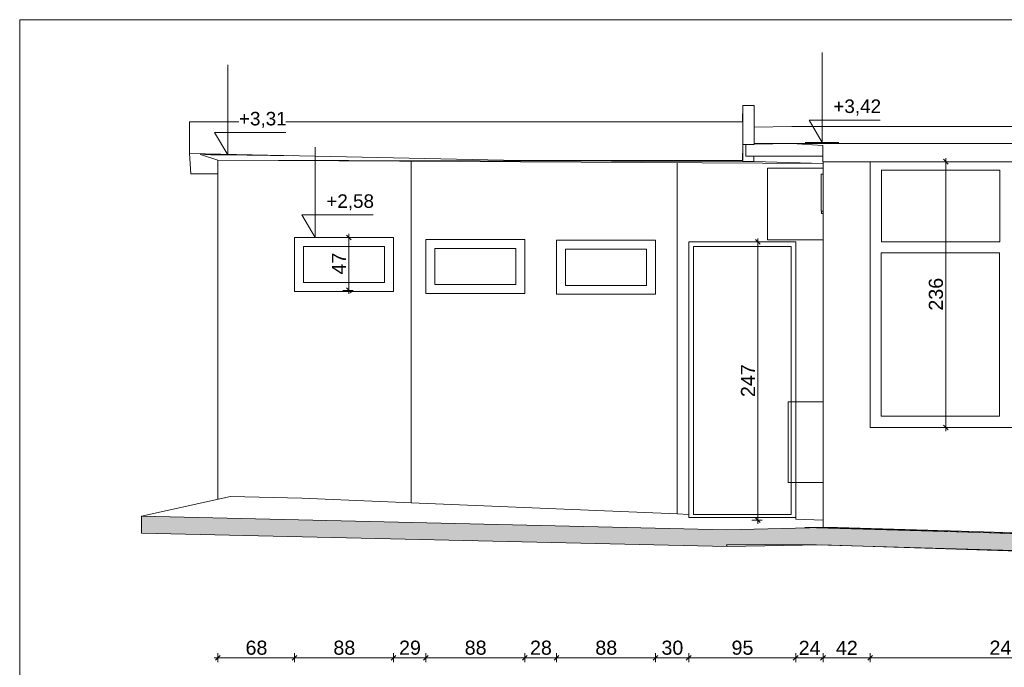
# Model space of a CAD drawing. Header units: millimetres. Extents: x -68772 to 137055, y -73300 to 19650.
# Tile 203 of 212: x 59571 to 68317, y 12501 to 18250. Entities that reach past the tile are written whole.
import ezdxf

# ---------------------------------------------------------------- set-up
doc = ezdxf.new("R2010")
doc.units = ezdxf.units.MM
doc.header["$MEASUREMENT"] = 0
doc.set_wipeout_variables(frame=1)
doc.linetypes.add('Wipeout_Contour', pattern=[1000, 0, -1000])
doc.layers.add('Dimensions', color=7, linetype='Continuous')
doc.layers.add('Nowe_Sections', color=7, linetype='Continuous')
for name, color, linetype, lineweight in [('Dimensions_Nr_pióra__7', 7, 'Continuous', 5), ('Ducts_Nr_pióra__5', 7, 'Continuous', 18), ('Floors_Nr_pióra__7', 7, 'Continuous', 5), ('Interior Edges_Nr_pióra__7', 7, 'Continuous', 5), ('Nowe_0_Nr_pióra__1', 7, 'Continuous', 18), ('Nowe_0_Nr_pióra__7', 7, 'Continuous', 5), ('Nowe_Sections_Nr_pióra__7', 7, 'Continuous', 5), ('Nowe_Walls_Nr_pióra__7', 7, 'Continuous', 5), ('Spot Elevations_Nr_pióra__7', 7, 'Continuous', 5), ('Walls_Nr_pióra__7', 7, 'Continuous', 5)]:
    doc.layers.add(name, color=color, linetype=linetype, lineweight=lineweight)
doc.styles.add('GENERATED_STYLE_1', font='arial.ttf')
doc.styles.add('GENERATED_STYLE_3', font='arial.ttf')
doc.dimstyles.new('GENERATED_STYLE__5', dxfattribs={"dimtxt": 125, "dimasz": 40.305087, "dimexe": 0.18, "dimexo": 0.164042, "dimgap": 0.09, "dimtad": 1, "dimdec": 0, "dimlfac": 0.1, "dimzin": 0, "dimdsep": 46, "dimtxsty": 'GENERATED_STYLE_1', "dimblk": 'ARROWHEAD_6', "dimblk1": 'ARROWHEAD_6', "dimblk2": 'ARROWHEAD_6', "dimcen": 0.09, "dimclrd": 7, "dimclre": 7, "dimclrt": 7, "dimadec": 1, "dimazin": 0, "dimtfac": 1, "dimtdec": 4, "dimtmove": 0, "dimatfit": 3, "dimfxl": 0, "dimtolj": 1, "dimtzin": 0, "dimarcsym": 0})
doc.dimstyles.new('GENERATED_STYLE__7', dxfattribs={"dimtxt": 125, "dimasz": 40.305087, "dimexe": 0.18, "dimexo": 0.164042, "dimgap": 0.09, "dimtad": 1, "dimtih": 1, "dimtoh": 1, "dimdec": 0, "dimlfac": 0.1, "dimzin": 0, "dimdsep": 46, "dimtxsty": 'GENERATED_STYLE_1', "dimblk": 'ARROWHEAD_6', "dimblk1": 'ARROWHEAD_6', "dimblk2": 'ARROWHEAD_6', "dimcen": 0.09, "dimse1": 1, "dimse2": 1, "dimclrd": 7, "dimclre": 7, "dimclrt": 7, "dimadec": 1, "dimazin": 0, "dimtfac": 1, "dimtdec": 4, "dimtmove": 0, "dimatfit": 3, "dimfxl": 0, "dimtolj": 1, "dimtzin": 0, "dimarcsym": 0})

# ---------------------------------------------------------------- blocks, each defined once
blk = doc.blocks.new('*D742')
at = {"layer": 'Dimensions_Nr_pióra__7', "color": 7, "linetype": 'Continuous', "lineweight": 5}
for p, q in [((61352.4, 12607.2), (61310, 12564.8)), ((61331.2, 12546.2), (61331.2, 12625.8)), ((62033.3, 12607.2), (61990.9, 12564.8)), ((62012.1, 12546.2), (62012.1, 12625.8)), ((61299.4, 12586), (61331.2, 12586)), ((61331.2, 12586), (62012.1, 12586))]:
    blk.add_line(p, q, dxfattribs=at)
at = {"color": 254, "linetype": 'Wipeout_Contour', "lineweight": 0, "ltscale": 251841.711502}
blk.add_wipeout([(61576.8, 12611), (61766.5, 12611), (61766.5, 12736), (61576.8, 12736)], dxfattribs=at).dxf.layer = 'Dimensions'
at = {"layer": 'Dimensions_Nr_pióra__7', "color": 7, "lineweight": 5, "insert": (61576.8, 12611), "char_height": 125, "attachment_point": 7, "style": 'GENERATED_STYLE_1'}
blk.add_mtext('\\A1;68', dxfattribs=at)
blk = doc.blocks.new('ARROWHEAD_6')
at = {"color": 0, "linetype": 'Continuous', "lineweight": 0}
for p, q in [((0, 0), (-1, 0)), ((-0.5, -0.5), (0.5, 0.5))]:
    blk.add_line(p, q, dxfattribs=at)
blk = doc.blocks.new('*D743')
at = {"layer": 'Dimensions_Nr_pióra__7', "color": 7, "linetype": 'Continuous', "lineweight": 5}
for p, q in [((62033.3, 12607.2), (61990.9, 12564.8)), ((62012.1, 12546.2), (62012.1, 12625.8)), ((62913.3, 12607.2), (62870.9, 12564.8)), ((62892.1, 12546.2), (62892.1, 12625.8)), ((62012.1, 12586), (62892.1, 12586))]:
    blk.add_line(p, q, dxfattribs=at)
at = {"color": 254, "linetype": 'Wipeout_Contour', "lineweight": 0, "ltscale": 254900.412883}
blk.add_wipeout([(62357.3, 12611), (62547, 12611), (62547, 12736), (62357.3, 12736)], dxfattribs=at).dxf.layer = 'Dimensions'
at = {"layer": 'Dimensions_Nr_pióra__7', "color": 7, "lineweight": 5, "insert": (62357.3, 12611), "char_height": 125, "attachment_point": 7, "style": 'GENERATED_STYLE_1'}
blk.add_mtext('\\A1;88', dxfattribs=at)
blk = doc.blocks.new('*D744')
at = {"layer": 'Dimensions_Nr_pióra__7', "color": 7, "linetype": 'Continuous', "lineweight": 5}
for p, q in [((62913.3, 12607.2), (62870.9, 12564.8)), ((62892.1, 12546.2), (62892.1, 12625.8)), ((63199.7, 12607.2), (63157.3, 12564.8)), ((63178.5, 12546.2), (63178.5, 12625.8)), ((62892.1, 12586), (63178.5, 12586))]:
    blk.add_line(p, q, dxfattribs=at)
at = {"color": 254, "linetype": 'Wipeout_Contour', "lineweight": 0, "ltscale": 257187.013869}
blk.add_wipeout([(62940.5, 12611), (63130.2, 12611), (63130.2, 12736), (62940.5, 12736)], dxfattribs=at).dxf.layer = 'Dimensions'
at = {"layer": 'Dimensions_Nr_pióra__7', "color": 7, "lineweight": 5, "insert": (62940.5, 12611), "char_height": 125, "attachment_point": 7, "style": 'GENERATED_STYLE_1'}
blk.add_mtext('\\A1;29', dxfattribs=at)
blk = doc.blocks.new('*D745')
at = {"layer": 'Dimensions_Nr_pióra__7', "color": 7, "linetype": 'Continuous', "lineweight": 5}
for p, q in [((63199.7, 12607.2), (63157.3, 12564.8)), ((63178.5, 12546.2), (63178.5, 12625.8)), ((64079.7, 12607.2), (64037.3, 12564.8)), ((64058.5, 12546.2), (64058.5, 12625.8)), ((63178.5, 12586), (64058.5, 12586))]:
    blk.add_line(p, q, dxfattribs=at)
at = {"color": 254, "linetype": 'Wipeout_Contour', "lineweight": 0, "ltscale": 259474.436947}
blk.add_wipeout([(63523.7, 12611), (63713.4, 12611), (63713.4, 12736), (63523.7, 12736)], dxfattribs=at).dxf.layer = 'Dimensions'
at = {"layer": 'Dimensions_Nr_pióra__7', "color": 7, "lineweight": 5, "insert": (63523.7, 12611), "char_height": 125, "attachment_point": 7, "style": 'GENERATED_STYLE_1'}
blk.add_mtext('\\A1;88', dxfattribs=at)
blk = doc.blocks.new('*D746')
at = {"layer": 'Dimensions_Nr_pióra__7', "color": 7, "linetype": 'Continuous', "lineweight": 5}
for p, q in [((64079.7, 12607.2), (64037.3, 12564.8)), ((64058.5, 12546.2), (64058.5, 12625.8)), ((64359.7, 12607.2), (64317.3, 12564.8)), ((64338.5, 12546.2), (64338.5, 12625.8)), ((64058.5, 12586), (64338.5, 12586))]:
    blk.add_line(p, q, dxfattribs=at)
at = {"color": 254, "linetype": 'Wipeout_Contour', "lineweight": 0, "ltscale": 261750.11902}
blk.add_wipeout([(64103.7, 12611), (64293.4, 12611), (64293.4, 12736), (64103.7, 12736)], dxfattribs=at).dxf.layer = 'Dimensions'
at = {"layer": 'Dimensions_Nr_pióra__7', "color": 7, "lineweight": 5, "insert": (64103.7, 12611), "char_height": 125, "attachment_point": 7, "style": 'GENERATED_STYLE_1'}
blk.add_mtext('\\A1;28', dxfattribs=at)
blk = doc.blocks.new('*D747')
at = {"layer": 'Dimensions_Nr_pióra__7', "color": 7, "linetype": 'Continuous', "lineweight": 5}
for p, q in [((64359.7, 12607.2), (64317.3, 12564.8)), ((64338.5, 12546.2), (64338.5, 12625.8)), ((65239.7, 12607.2), (65197.3, 12564.8)), ((65218.5, 12546.2), (65218.5, 12625.8)), ((64338.5, 12586), (65218.5, 12586))]:
    blk.add_line(p, q, dxfattribs=at)
at = {"color": 254, "linetype": 'Wipeout_Contour', "lineweight": 0, "ltscale": 264026.572481}
blk.add_wipeout([(64683.7, 12611), (64873.4, 12611), (64873.4, 12736), (64683.7, 12736)], dxfattribs=at).dxf.layer = 'Dimensions'
at = {"layer": 'Dimensions_Nr_pióra__7', "color": 7, "lineweight": 5, "insert": (64683.7, 12611), "char_height": 125, "attachment_point": 7, "style": 'GENERATED_STYLE_1'}
blk.add_mtext('\\A1;88', dxfattribs=at)
blk = doc.blocks.new('*D748')
at = {"layer": 'Dimensions_Nr_pióra__7', "color": 7, "linetype": 'Continuous', "lineweight": 5}
for p, q in [((65239.7, 12607.2), (65197.3, 12564.8)), ((65218.5, 12546.2), (65218.5, 12625.8)), ((65534.8, 12607.2), (65492.3, 12564.8)), ((65513.6, 12546.2), (65513.6, 12625.8)), ((65218.5, 12586), (65513.6, 12586))]:
    blk.add_line(p, q, dxfattribs=at)
at = {"color": 254, "linetype": 'Wipeout_Contour', "lineweight": 0, "ltscale": 266333.313488}
blk.add_wipeout([(65271.2, 12611), (65460.9, 12611), (65460.9, 12736), (65271.2, 12736)], dxfattribs=at).dxf.layer = 'Dimensions'
at = {"layer": 'Dimensions_Nr_pióra__7', "color": 7, "lineweight": 5, "insert": (65271.2, 12611), "char_height": 125, "attachment_point": 7, "style": 'GENERATED_STYLE_1'}
blk.add_mtext('\\A1;30', dxfattribs=at)
blk = doc.blocks.new('*D749')
at = {"layer": 'Dimensions_Nr_pióra__7', "color": 7, "linetype": 'Continuous', "lineweight": 5}
for p, q in [((65534.8, 12607.2), (65492.3, 12564.8)), ((65513.6, 12546.2), (65513.6, 12625.8)), ((66484.8, 12607.2), (66442.3, 12564.8)), ((66463.6, 12546.2), (66463.6, 12625.8)), ((65513.6, 12586), (66463.6, 12586))]:
    blk.add_line(p, q, dxfattribs=at)
at = {"color": 254, "linetype": 'Wipeout_Contour', "lineweight": 0, "ltscale": 268778.283494}
blk.add_wipeout([(65893.7, 12611), (66083.4, 12611), (66083.4, 12736), (65893.7, 12736)], dxfattribs=at).dxf.layer = 'Dimensions'
at = {"layer": 'Dimensions_Nr_pióra__7', "color": 7, "lineweight": 5, "insert": (65893.7, 12611), "char_height": 125, "attachment_point": 7, "style": 'GENERATED_STYLE_1'}
blk.add_mtext('\\A1;95', dxfattribs=at)
blk = doc.blocks.new('*D750')
at = {"layer": 'Dimensions_Nr_pióra__7', "color": 7, "linetype": 'Continuous', "lineweight": 5}
for p, q in [((66484.8, 12607.2), (66442.3, 12564.8)), ((66463.6, 12546.2), (66463.6, 12625.8)), ((66727.9, 12607.2), (66685.5, 12564.8)), ((66706.7, 12546.2), (66706.7, 12625.8)), ((66463.6, 12586), (66706.7, 12586))]:
    blk.add_line(p, q, dxfattribs=at)
at = {"color": 254, "linetype": 'Wipeout_Contour', "lineweight": 0, "ltscale": 271122.11229}
blk.add_wipeout([(66490.3, 12611), (66680, 12611), (66680, 12736), (66490.3, 12736)], dxfattribs=at).dxf.layer = 'Dimensions'
at = {"layer": 'Dimensions_Nr_pióra__7', "color": 7, "lineweight": 5, "insert": (66490.3, 12611), "char_height": 125, "attachment_point": 7, "style": 'GENERATED_STYLE_1'}
blk.add_mtext('\\A1;24', dxfattribs=at)
blk = doc.blocks.new('*D751')
at = {"layer": 'Dimensions_Nr_pióra__7', "color": 7, "linetype": 'Continuous', "lineweight": 5}
for p, q in [((66727.9, 12607.2), (66685.5, 12564.8)), ((66706.7, 12546.2), (66706.7, 12625.8)), ((67146.1, 12607.2), (67103.7, 12564.8)), ((67124.9, 12546.2), (67124.9, 12625.8)), ((66706.7, 12586), (67124.9, 12586))]:
    blk.add_line(p, q, dxfattribs=at)
at = {"color": 254, "linetype": 'Wipeout_Contour', "lineweight": 0, "ltscale": 272421.526399}
blk.add_wipeout([(66820.9, 12611), (67010.6, 12611), (67010.6, 12736), (66820.9, 12736)], dxfattribs=at).dxf.layer = 'Dimensions'
at = {"layer": 'Dimensions_Nr_pióra__7', "color": 7, "lineweight": 5, "insert": (66820.9, 12611), "char_height": 125, "attachment_point": 7, "style": 'GENERATED_STYLE_1'}
blk.add_mtext('\\A1;42', dxfattribs=at)
blk = doc.blocks.new('*D752')
at = {"layer": 'Dimensions_Nr_pióra__7', "color": 7, "linetype": 'Continuous', "lineweight": 5}
for p, q in [((67146.1, 12607.2), (67103.7, 12564.8)), ((67124.9, 12546.2), (67124.9, 12625.8)), ((69551.1, 12607.2), (69508.7, 12564.8)), ((69529.9, 12546.2), (69529.9, 12625.8)), ((67124.9, 12586), (69529.9, 12586))]:
    blk.add_line(p, q, dxfattribs=at)
at = {"color": 254, "linetype": 'Wipeout_Contour', "lineweight": 0, "ltscale": 277971.230088}
blk.add_wipeout([(68185.1, 12611), (68469.6, 12611), (68469.6, 12736), (68185.1, 12736)], dxfattribs=at).dxf.layer = 'Dimensions'
at = {"layer": 'Dimensions_Nr_pióra__7', "color": 7, "lineweight": 5, "insert": (68185.1, 12611), "char_height": 125, "attachment_point": 7, "style": 'GENERATED_STYLE_1'}
blk.add_mtext('\\A1;240', dxfattribs=at)
blk = doc.blocks.new('*D763')
at = {"layer": 'Dimensions_Nr_pióra__7', "color": 7, "linetype": 'Continuous', "lineweight": 5}
for p, q in [((62534.1, 16317.2), (62441.5, 16317.2)), ((62515.5, 16296), (62473.1, 16338.5)), ((62494.3, 16317.2), (62494.3, 16349.1)), ((62494.3, 15847.2), (62494.3, 16317.2)), ((62534.1, 15847.2), (62441.5, 15847.2)), ((62473.1, 15868.4), (62515.5, 15826)), ((62494.3, 15815.4), (62494.3, 15847.2))]:
    blk.add_line(p, q, dxfattribs=at)
at = {"color": 254, "linetype": 'Wipeout_Contour', "lineweight": 0, "ltscale": 257783.112244}
blk.add_wipeout([(62469.3, 15987.4), (62469.3, 16177.1), (62344.3, 16177.1), (62344.3, 15987.4)], dxfattribs=at).dxf.layer = 'Dimensions'
at = {"layer": 'Dimensions_Nr_pióra__7', "color": 7, "lineweight": 5, "insert": (62469.3, 15987.4), "char_height": 125, "attachment_point": 7, "rotation": 90, "style": 'GENERATED_STYLE_1'}
blk.add_mtext('\\A1;47', dxfattribs=at)
blk = doc.blocks.new('*D764')
at = {"layer": 'Dimensions_Nr_pióra__7', "color": 7, "linetype": 'Continuous', "lineweight": 5}
for p, q in [((66167.3, 16277.2), (66074.7, 16277.2)), ((66148.8, 16256), (66106.3, 16298.4)), ((66127.6, 16277.2), (66127.6, 16309)), ((66127.6, 13807.2), (66127.6, 16277.2)), ((66106.3, 13828.4), (66148.8, 13786)), ((66167.3, 13807.2), (66074.7, 13807.2)), ((66127.6, 13775.4), (66127.6, 13807.2))]:
    blk.add_line(p, q, dxfattribs=at)
at = {"color": 254, "linetype": 'Wipeout_Contour', "lineweight": 0, "ltscale": 270926.612833}
blk.add_wipeout([(66102.6, 14899.9), (66102.6, 15184.5), (65977.6, 15184.5), (65977.6, 14899.9)], dxfattribs=at).dxf.layer = 'Dimensions'
at = {"layer": 'Dimensions_Nr_pióra__7', "color": 7, "lineweight": 5, "insert": (66102.6, 14899.9), "char_height": 125, "attachment_point": 7, "rotation": 90, "style": 'GENERATED_STYLE_1'}
blk.add_mtext('\\A1;247', dxfattribs=at)
blk = doc.blocks.new('*D765')
at = {"layer": 'Dimensions_Nr_pióra__7', "color": 7, "linetype": 'Continuous', "lineweight": 5}
for p, q in [((67837.9, 16989.3), (67745.2, 16989.3)), ((67819.3, 16968.1), (67776.9, 17010.6)), ((67798.1, 16989.3), (67798.1, 17021.2)), ((67798.1, 14629.3), (67798.1, 16989.3)), ((67837.9, 14629.3), (67745.2, 14629.3)), ((67776.9, 14650.5), (67819.3, 14608.1)), ((67798.1, 14597.4), (67798.1, 14629.3))]:
    blk.add_line(p, q, dxfattribs=at)
at = {"color": 254, "linetype": 'Wipeout_Contour', "lineweight": 0, "ltscale": 278127.424683}
blk.add_wipeout([(67773.1, 15667), (67773.1, 15951.6), (67648.1, 15951.6), (67648.1, 15667)], dxfattribs=at).dxf.layer = 'Dimensions'
at = {"layer": 'Dimensions_Nr_pióra__7', "color": 7, "lineweight": 5, "insert": (67773.1, 15667), "char_height": 125, "attachment_point": 7, "rotation": 90, "style": 'GENERATED_STYLE_1'}
blk.add_mtext('\\A1;236', dxfattribs=at)
blk = doc.blocks.new('Wymiary_11', base_point=(62194, 16317.2))
at = {"layer": 'Nowe_Sections_Nr_pióra__7', "color": 7, "linetype": 'Continuous', "lineweight": 5}
for p, q in [((62194, 16317.2), (62194, 17117.2)), ((62194, 16317.2), (62078, 16517.2)), ((62078, 16517.2), (62194, 16517.2)), ((62194, 16517.2), (62709.9, 16517.2)), ((62194, 16317.2), (62044, 16317.2)), ((62194, 16317.2), (62344, 16317.2))]:
    blk.add_line(p, q, dxfattribs=at)
at = {"color": 254, "linetype": 'Wipeout_Contour', "lineweight": 0, "ltscale": 258693.092082}
blk.add_wipeout([(62294, 16557.2), (62709.9, 16557.2), (62709.9, 16677.2), (62294, 16677.2)], dxfattribs=at).dxf.layer = 'Nowe_Sections'
at = {"layer": 'Nowe_Sections_Nr_pióra__7', "color": 7, "lineweight": 5, "insert": (62294, 16557.2), "char_height": 120, "attachment_point": 7, "style": 'GENERATED_STYLE_3'}
blk.add_mtext('\\A1;+2,58', dxfattribs=at)
blk = doc.blocks.new('Wymiary_25', base_point=(66698, 17159.3))
at = {"layer": 'Nowe_Sections_Nr_pióra__7', "color": 7, "linetype": 'Continuous', "lineweight": 5}
for p, q in [((66698, 17159.3), (66698, 17959.3)), ((66698, 17159.3), (66582, 17359.3)), ((66582, 17359.3), (66698, 17359.3)), ((66698, 17359.3), (67213.8, 17359.3)), ((66698, 17159.3), (66548, 17159.3)), ((66698, 17159.3), (66848, 17159.3))]:
    blk.add_line(p, q, dxfattribs=at)
at = {"color": 254, "linetype": 'Wipeout_Contour', "lineweight": 0, "ltscale": 276972.784673}
blk.add_wipeout([(66798, 17399.3), (67213.8, 17399.3), (67213.8, 17519.3), (66798, 17519.3)], dxfattribs=at).dxf.layer = 'Nowe_Sections'
at = {"layer": 'Nowe_Sections_Nr_pióra__7', "color": 7, "lineweight": 5, "insert": (66798, 17399.3), "char_height": 120, "attachment_point": 7, "style": 'GENERATED_STYLE_3'}
blk.add_mtext('\\A1;+3,42', dxfattribs=at)
blk = doc.blocks.new('Wymiary_27', base_point=(61418.3, 17049.3))
at = {"layer": 'Nowe_Sections_Nr_pióra__7', "color": 7, "linetype": 'Continuous', "lineweight": 5}
for p, q in [((61418.3, 17049.3), (61418.3, 17849.3)), ((61418.3, 17049.3), (61302.3, 17249.3)), ((61302.3, 17249.3), (61418.3, 17249.3)), ((61418.3, 17249.3), (61934.1, 17249.3)), ((61418.3, 17049.3), (61268.3, 17049.3)), ((61418.3, 17049.3), (61568.3, 17049.3))]:
    blk.add_line(p, q, dxfattribs=at)
at = {"color": 254, "linetype": 'Wipeout_Contour', "lineweight": 0, "ltscale": 256472.299516}
blk.add_wipeout([(61518.3, 17289.3), (61934.1, 17289.3), (61934.1, 17409.3), (61518.3, 17409.3)], dxfattribs=at).dxf.layer = 'Nowe_Sections'
at = {"layer": 'Nowe_Sections_Nr_pióra__7', "color": 7, "lineweight": 5, "insert": (61518.3, 17289.3), "char_height": 120, "attachment_point": 7, "style": 'GENERATED_STYLE_3'}
blk.add_mtext('\\A1;+3,31', dxfattribs=at)

msp = doc.modelspace()

# ---------------------------------------------------------------- hatches: boundary and pattern name
at = {"layer": 'Nowe_0_Nr_pióra__1', "linetype": 'Continuous', "lineweight": 18}
msp.add_hatch(color=7, dxfattribs=at).paths.add_polyline_path([(60654.1, 13842.2), (65848, 13722.6), (66706.7, 13742.2), (82227.7, 13246.4), (82848.1, 13236.7), (82848.1, 13086.7), (82092.6, 13093), (66690.7, 13588), (65854.1, 13572.2), (60654.1, 13692.2)])

# ---------------------------------------------------------------- linework, layer by layer
at = {"layer": 'Ducts_Nr_pióra__5', "color": 7, "linetype": 'Continuous', "lineweight": 18}
for p, q in [((66690.2, 16549.1), (66690.2, 16879.1)), ((66690.2, 16879.1), (66706.7, 16879.1)), ((66706.7, 16549.1), (66690.2, 16549.1)), ((66692.9, 16529.7), (66706.7, 16529.7))]:
    msp.add_line(p, q, dxfattribs=at)
msp.add_ellipse((66692.9, 16592.2), major_axis=(0, 62.5), ratio=0.00313, start_param=2.333675, end_param=3.141593, dxfattribs=at)
at = {"layer": 'Floors_Nr_pióra__7', "color": 7, "linetype": 'Continuous', "lineweight": 5}
for p, q in [((66430.2, 17300.3), (66094, 17295.5)), ((66094, 17295.5), (66094, 17145.5)), ((67849.5, 17301), (66430.2, 17300.3)), ((70811.9, 17301.8), (67849.5, 17301)), ((66094, 17150.5), (70811.9, 17151.8)), ((66094, 17145.5), (66430.2, 17150.3)), ((66094, 17140.9), (66094, 17145.5)), ((61178.2, 17060.1), (61178.2, 17052.2)), ((61178.2, 17052.2), (62007.1, 17042.1)), ((66706.7, 16972.2), (61331.2, 17002.2)), ((65563.4, 16998.7), (65992.6, 16993.4)), ((65848, 13722.3), (60654.1, 13842.2)), ((60654.1, 13842.2), (60654.1, 13692.2)), ((72168.6, 13577.3), (66545.9, 13742.2)), ((60654.1, 13692.2), (65854.1, 13572.2)), ((65848, 13586.8), (66545.9, 13592.2)), ((65854.1, 13572.2), (65848, 13586.8)), ((66545.9, 13592.2), (72168.6, 13427.3))]:
    msp.add_line(p, q, dxfattribs=at)
at = {"layer": 'Interior Edges_Nr_pióra__7', "color": 7, "linetype": 'Continuous', "lineweight": 5}
for p, q in [((66704.8, 17132.3), (66430.2, 17150.3)), ((61178.2, 17052.2), (61331.2, 17002.2)), ((61331.2, 17002.2), (65992.6, 16992.4)), ((66092.6, 16992.2), (66706.7, 16972.5)), ((60654.1, 13842.2), (61443.2, 14017.6)), ((66836.1, 13742.2), (66545.9, 13742.2)), ((68036.5, 13707), (72168.6, 13577.3)), ((65854.1, 13572.2), (66690.7, 13588))]:
    msp.add_line(p, q, dxfattribs=at)
at = {"layer": 'Nowe_0_Nr_pióra__1', "color": 7, "linetype": 'Continuous', "lineweight": 18, "flags": 128}
msp.add_lwpolyline([(60654.1, 13842.2), (65848, 13722.6), (66706.7, 13742.2), (82227.7, 13246.4), (82848.1, 13236.7), (82848.1, 13086.7), (82092.6, 13093), (66690.7, 13588), (65854.1, 13572.2), (60654.1, 13692.2)], close=True, dxfattribs=at)
at = {"layer": 'Nowe_0_Nr_pióra__7', "color": 7, "linetype": 'Continuous', "lineweight": 5}
for p in [(84028, 18249.8), (59570.8, -4097.1)]:
    msp.add_line(p, (59570.8, 18249.8), dxfattribs=at)
at = {"layer": 'Nowe_Walls_Nr_pióra__7', "color": 7, "linetype": 'Continuous', "lineweight": 5}
for p, q in [((67124.9, 16989.3), (69529.9, 16989.3)), ((67124.9, 14629.3), (67124.9, 16989.3)), ((66212.1, 16932.8), (66706.7, 16932.8)), ((66212.1, 16294.7), (66212.1, 16932.8)), ((66706.7, 16932.8), (66706.7, 16294.7)), ((68276, 16914.9), (67224.5, 16914.9)), ((67224.5, 16914.9), (67224.5, 16279.1)), ((68276, 16279.1), (68276, 16914.9)), ((65513.6, 16277.2), (66463.6, 16277.2)), ((65513.6, 13831.9), (65513.6, 16277.2)), ((66706.7, 16294.7), (66212.1, 16294.7)), ((66463.6, 16277.2), (66463.6, 13831.9)), ((67224.5, 16279.1), (68276, 16279.1)), ((62091.8, 16237.7), (62812.5, 16237.7)), ((62091.8, 15916.8), (62091.8, 16237.7)), ((62812.5, 16237.7), (62812.5, 15916.8)), ((63258.1, 16220.1), (63978.8, 16220.1)), ((63258.1, 15899.2), (63258.1, 16220.1)), ((63978.8, 16220.1), (63978.8, 15899.2)), ((64418.1, 16212.5), (65138.8, 16212.5)), ((64418.1, 15891.6), (64418.1, 16212.5)), ((65138.8, 16212.5), (65138.8, 15891.6)), ((65556.2, 16237.6), (66422.5, 16237.6)), ((65556.2, 13857.8), (65556.2, 16237.6)), ((66422.5, 16237.6), (66422.5, 13857.8)), ((67223.2, 16180.9), (68275.4, 16180.9)), ((67223.2, 14729.6), (67223.2, 16180.9)), ((68275.4, 16180.9), (68275.4, 14729.6)), ((62812.5, 15916.8), (62091.8, 15916.8)), ((63978.8, 15899.2), (63258.1, 15899.2)), ((65138.8, 15891.6), (64418.1, 15891.6)), ((66396, 14858.1), (66706.7, 14858.1)), ((66396, 14141.5), (66396, 14858.1)), ((66706.7, 14858.1), (66706.7, 14141.5)), ((68275.4, 14729.6), (67223.2, 14729.6)), ((69529.9, 14629.3), (67124.9, 14629.3)), ((66706.7, 14141.5), (66396, 14141.5)), ((66463.6, 13831.9), (65513.6, 13831.9)), ((66422.5, 13857.8), (65556.2, 13857.8))]:
    msp.add_line(p, q, dxfattribs=at)
at = {"layer": 'Spot Elevations_Nr_pióra__7', "color": 7, "linetype": 'Continuous', "lineweight": 5}
msp.add_line((61178.2, 17052.2), (61176.4, 17052.2), dxfattribs=at)
at = {"layer": 'Walls_Nr_pióra__7', "color": 7, "linetype": 'Continuous', "lineweight": 5}
for p, q in [((65994, 17488), (65992.6, 17342.2)), ((66094, 17488), (65994, 17488)), ((65994, 17488), (65994, 17140.9)), ((66094, 17140.9), (66094, 17488)), ((65992.7, 17342.2), (61077.7, 17342.2)), ((61077.7, 17342.2), (61077.7, 17062.2)), ((65992.7, 16998.7), (65992.7, 17342.2)), ((61077.7, 17062.2), (64007.9, 16998.7)), ((61089.8, 16882.2), (61078.2, 17062.2)), ((65992.6, 16991.6), (65994, 17140.9)), ((65994, 17140.9), (66094, 17140.9)), ((66021.7, 17140.9), (66021.7, 17037.1)), ((66704.8, 17037.1), (66704.8, 17132.9)), ((66704.9, 17134), (66704.9, 16989.3)), ((61331.2, 13992.7), (61331.2, 17002.2)), ((63047.5, 13962.1), (63047.5, 16992.6)), ((63047.5, 16992.6), (63047.5, 13962.1)), ((64007.9, 16998.7), (65992.7, 16998.7)), ((65412.1, 13862.3), (65412.1, 16979.5)), ((65412.1, 16979.5), (65412.1, 13862.3)), ((65992.6, 16998.7), (65992.6, 16991.6)), ((66092.6, 16991.6), (65992.6, 16991.6)), ((66021.7, 17037.1), (66704.8, 17037.1)), ((66093, 17037.1), (66092.6, 16991.6)), ((66703.7, 16989.3), (66703.7, 17037.1)), ((66703.7, 16989.3), (71401.9, 16989.3)), ((66706.7, 13742.2), (66706.7, 16989.3)), ((67124.9, 14629.3), (67124.9, 16989.3)), ((61089.8, 16882.2), (61331.2, 16882.2)), ((62012.1, 16317.2), (62892.1, 16317.2)), ((62012.1, 15837.2), (62012.1, 16317.2)), ((62012.2, 16317.2), (62012.2, 15837.2)), ((62892.1, 16317.2), (62892.1, 15837.2)), ((63178.5, 16299.7), (64058.5, 16299.7)), ((63178.5, 15819.7), (63178.5, 16299.7)), ((64058.4, 15819.7), (64058.4, 16299.7)), ((64058.5, 16299.7), (64058.5, 15819.7)), ((64338.5, 16292.1), (65218.5, 16292.1)), ((64338.5, 15812.1), (64338.5, 16292.1)), ((65218.4, 15812.1), (65218.4, 16292.1)), ((65218.5, 16292.1), (65218.5, 15812.1)), ((65513.6, 13857.9), (65513.6, 16277.2)), ((65513.6, 16277.2), (66463.6, 16277.2)), ((66463.6, 16277.2), (66463.6, 14858.1)), ((62892.1, 15837.2), (62012.1, 15837.2)), ((64058.5, 15819.7), (63178.5, 15819.7)), ((65218.5, 15812.1), (64338.5, 15812.1)), ((69529.9, 14629.3), (67124.9, 14629.3)), ((66463.6, 14141.5), (66463.6, 13817.2)), ((61443.2, 14017.6), (62076.5, 14003.3)), ((62076.5, 14003.3), (63047.5, 13962.1)), ((63047.5, 13962.1), (65412.1, 13862.3)), ((65412.1, 13862.3), (65513.6, 13857.9)), ((65513.6, 13857.9), (65513.9, 13872.6)), ((66463.6, 13817.2), (66706.7, 13806.8)), ((66836.1, 13742.2), (68036.5, 13707))]:
    msp.add_line(p, q, dxfattribs=at)

# ---------------------------------------------------------------- next in the draw order: block references
at = {"layer": 'Nowe_Sections', "color": 7, "linetype": 'Continuous', "lineweight": 5}
for name, p in [('Wymiary_25', (66698, 17159.3)), ('Wymiary_27', (61418.3, 17049.3))]:
    msp.add_blockref(name, p, dxfattribs=at)

# ---------------------------------------------------------------- next in the draw order: dimensions: what is measured, and where the dimension line sits
at = {"layer": 'Dimensions', "color": 7, "linetype": 'Continuous', "lineweight": 5}
dim = msp.add_linear_dim(base=(62012.1, 12586), p1=(61331.2, 15233), p2=(62012.1, 15837.2), dimstyle='GENERATED_STYLE__7', dxfattribs=at)
dim.commit()
dim.dimension.update_dxf_attribs({"geometry": '*D742', "text_midpoint": (61672.1, 12673.5), "dimtype": 160})

# ---------------------------------------------------------------- next in the draw order: dimensions: what is measured, and where the dimension line sits
dim = msp.add_linear_dim(base=(62892.1, 12586), p1=(62012.1, 15837.2), p2=(62892.1, 15837.2), dimstyle='GENERATED_STYLE__7', dxfattribs=at)
dim.commit()
dim.dimension.update_dxf_attribs({"geometry": '*D743', "text_midpoint": (62452.6, 12673.5), "dimtype": 160})

# ---------------------------------------------------------------- next in the draw order: dimensions: what is measured, and where the dimension line sits
dim = msp.add_linear_dim(base=(62494.3, 16317.2), p1=(62441.3, 15847.2), p2=(62441.3, 16317.2), angle=90, dimstyle='GENERATED_STYLE__5', dxfattribs=at)
dim.commit()
dim.dimension.update_dxf_attribs({"geometry": '*D763', "text_midpoint": (62406.8, 16082.7), "dimtype": 160, "text_rotation": 90})
dim = msp.add_linear_dim(base=(63178.5, 12586), p1=(62892.1, 15837.2), p2=(63178.5, 15819.7), dimstyle='GENERATED_STYLE__7', dxfattribs=at)
dim.commit()
dim.dimension.update_dxf_attribs({"geometry": '*D744', "text_midpoint": (63035.8, 12673.5), "dimtype": 160})

# ---------------------------------------------------------------- next in the draw order: block references
at = {"layer": 'Nowe_Sections', "color": 7, "linetype": 'Continuous', "lineweight": 5}
msp.add_blockref('Wymiary_11', (62194, 16317.2), dxfattribs=at)

# ---------------------------------------------------------------- next in the draw order: dimensions: what is measured, and where the dimension line sits
at = {"layer": 'Dimensions', "color": 7, "linetype": 'Continuous', "lineweight": 5}
dim = msp.add_linear_dim(base=(64058.5, 12586), p1=(63178.5, 15819.7), p2=(64058.5, 15819.7), dimstyle='GENERATED_STYLE__7', dxfattribs=at)
dim.commit()
dim.dimension.update_dxf_attribs({"geometry": '*D745', "text_midpoint": (63618.9, 12673.5), "dimtype": 160})

# ---------------------------------------------------------------- next in the draw order: dimensions: what is measured, and where the dimension line sits
dim = msp.add_linear_dim(base=(64338.5, 12586), p1=(64058.5, 15819.7), p2=(64338.5, 15812.1), dimstyle='GENERATED_STYLE__7', dxfattribs=at)
dim.commit()
dim.dimension.update_dxf_attribs({"geometry": '*D746', "text_midpoint": (64198.9, 12673.5), "dimtype": 160})

# ---------------------------------------------------------------- next in the draw order: dimensions: what is measured, and where the dimension line sits
dim = msp.add_linear_dim(base=(65218.5, 12586), p1=(64338.5, 15812.1), p2=(65218.5, 15812.1), dimstyle='GENERATED_STYLE__7', dxfattribs=at)
dim.commit()
dim.dimension.update_dxf_attribs({"geometry": '*D747', "text_midpoint": (64778.9, 12673.5), "dimtype": 160})

# ---------------------------------------------------------------- next in the draw order: dimensions: what is measured, and where the dimension line sits
dim = msp.add_linear_dim(base=(65513.6, 12586), p1=(65218.5, 15812.1), p2=(65513.6, 15233), dimstyle='GENERATED_STYLE__7', dxfattribs=at)
dim.commit()
dim.dimension.update_dxf_attribs({"geometry": '*D748', "text_midpoint": (65366.5, 12673.5), "dimtype": 160})

# ---------------------------------------------------------------- next in the draw order: dimensions: what is measured, and where the dimension line sits
dim = msp.add_linear_dim(base=(66463.6, 12586), p1=(65513.6, 15233), p2=(66463.6, 15233), dimstyle='GENERATED_STYLE__7', dxfattribs=at)
dim.commit()
dim.dimension.update_dxf_attribs({"geometry": '*D749', "text_midpoint": (65989, 12673.5), "dimtype": 160})

# ---------------------------------------------------------------- next in the draw order: dimensions: what is measured, and where the dimension line sits
dim = msp.add_linear_dim(base=(66127.6, 16277.2), p1=(66074.5, 13807.2), p2=(66074.5, 16277.2), angle=90, dimstyle='GENERATED_STYLE__5', dxfattribs=at)
dim.commit()
dim.dimension.update_dxf_attribs({"geometry": '*D764', "text_midpoint": (66040.1, 15042.9), "dimtype": 160, "text_rotation": 90})
dim = msp.add_linear_dim(base=(66706.7, 12586), p1=(66463.6, 15233), p2=(66706.7, 15233), dimstyle='GENERATED_STYLE__7', dxfattribs=at)
dim.commit()
dim.dimension.update_dxf_attribs({"geometry": '*D750', "text_midpoint": (66585.6, 12673.5), "dimtype": 160})

# ---------------------------------------------------------------- next in the draw order: dimensions: what is measured, and where the dimension line sits
dim = msp.add_linear_dim(base=(67124.9, 12586), p1=(66706.7, 15233), p2=(67124.9, 15233), dimstyle='GENERATED_STYLE__7', dxfattribs=at)
dim.commit()
dim.dimension.update_dxf_attribs({"geometry": '*D751', "text_midpoint": (66916.2, 12673.5), "dimtype": 160})

# ---------------------------------------------------------------- next in the draw order: dimensions: what is measured, and where the dimension line sits
dim = msp.add_linear_dim(base=(69529.8632, 12585.9863), p1=(67124.8642, 15233.0414), p2=(69529.8632, 15233.0414), dimstyle='GENERATED_STYLE__7', dxfattribs=at)
dim.commit()
dim.dimension.update_dxf_attribs({"geometry": '*D752', "text_midpoint": (68328.0187, 12673.4863), "dimtype": 160})

# ---------------------------------------------------------------- next in the draw order: dimensions: what is measured, and where the dimension line sits
dim = msp.add_linear_dim(base=(67798.1, 16989.3), p1=(67745.1, 14629.3), p2=(67745.1, 16989.3), angle=90, dimstyle='GENERATED_STYLE__5', dxfattribs=at)
dim.commit()
dim.dimension.update_dxf_attribs({"geometry": '*D765', "text_midpoint": (67710.6, 15810), "dimtype": 160, "text_rotation": 90})

doc.saveas('drawing.dxf')
